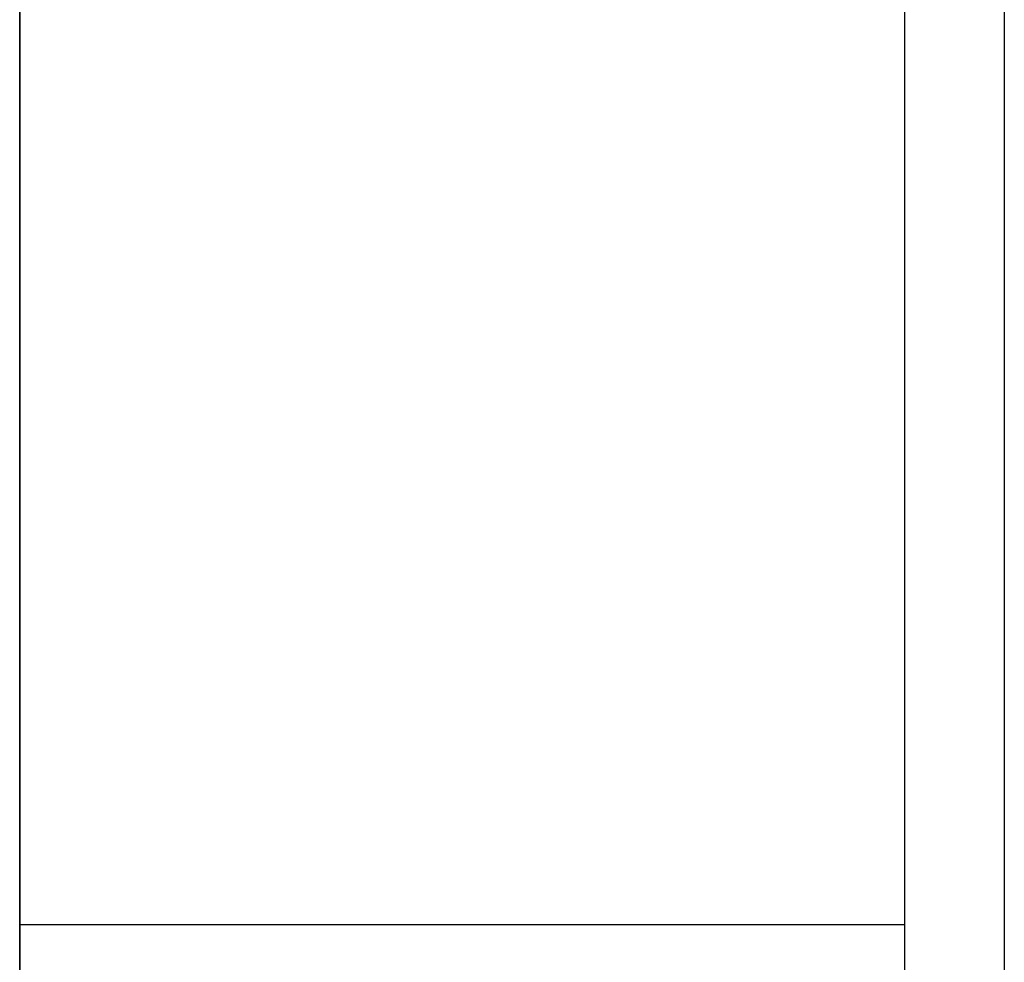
# Model space of a CAD drawing. Extents: x 0 to 210, y 0 to 297.
# Tile 62 of 68: x 149.68 to 151.39, y 199.5 to 201.13. Entities that reach past the tile are written whole.
import ezdxf

# ---------------------------------------------------------------- set-up
doc = ezdxf.new("R2010")
doc.units = 0
doc.layers.get('0').update_dxf_attribs({"linetype": 'CONTINUOUS'})
doc.layers.add('BL$4----', color=7, linetype='CONTINUOUS')
doc.layers.add('ET$1A---_TEKST', color=7, linetype='CONTINUOUS')

msp = doc.modelspace()

# ---------------------------------------------------------------- linework, layer by layer
msp.add_line((151.2202, 199.5603), (149.6811, 199.5603))
msp.add_lwpolyline([(149.6811, 202.0267), (149.6811, 198.3636), (151.2202, 198.3636), (151.2202, 202.0267)])
at = {"layer": 'BL$4----'}
msp.add_line((149.6811, 198.3636), (149.6811, 202.8836), dxfattribs=at)
at = {"layer": 'ET$1A---_TEKST'}
msp.add_line((151.393, 202.8836), (151.393, 198.2036), dxfattribs=at)
msp.add_line((151.393, 202.8836), (151.393, 198.2036), dxfattribs=at)

doc.saveas('drawing.dxf')
